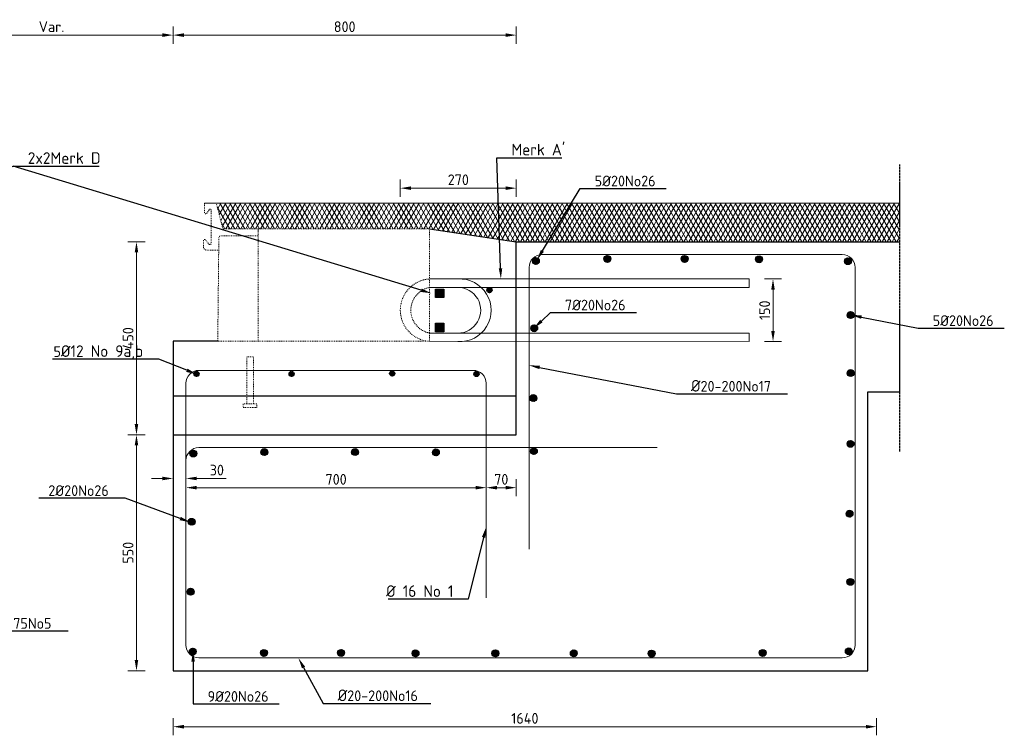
# Model space of a CAD drawing. Header units: millimetres. Extents: x -8028558 to 327273, y -63352 to 83293.
# Tile 153 of 195: x 293253 to 295549, y -8479 to -6811. Entities that reach past the tile are written whole.
import ezdxf
from ezdxf import colors
from ezdxf.entities.mleader import LeaderData, LeaderLine
from ezdxf.math import Vec2, Vec3

# ---------------------------------------------------------------- set-up
doc = ezdxf.new("R2010")
doc.units = ezdxf.units.MM
doc.linetypes.add('NLCS-HIDDEN', pattern=[4, 2, -2])
doc.linetypes.add('XX-AFBREEK', pattern=[7, 4, -1, 1, -1])
for name, color, linetype, lineweight in [('B-CO-BC-AFBREEKLIJN-GD', 7, 'XX-AFBREEK', 25), ('B-CO-BC-BETONVORM-GD', 90, 'Continuous', 25), ('B-CO-BC-BETONVORM-M', 7, 'Continuous', 18), ('B-CO-BC-STORTNAAD-GD', 10, 'BC-STORTNAAD', 25), ('B-CO-BC-WAPENING-GD', 130, 'Continuous', 25), ('B-CO-BC-WAPENING_HOOFDWAPENING-G', 170, 'Continuous', 18), ('B-CO-BC-WAPENING_HOOFDWAPENING-GN', 140, 'NLCS-HIDDEN', 13), ('B-CO-SC-STAALVORM-AD', 252, 'Continuous', 18), ('B-CO-SC-STAALVORM-GN', 10, 'NLCS-HIDDEN', 13), ('B-CO-VH-VERHARDING_ASFALT-AD', 252, 'Continuous', 18), ('B-CO-VH-VERHARDING_ASFALT-G', 252, 'Continuous', 18), ('X-XX-AL-M', 7, 'Continuous', 18), ('X-XX-AL-T25', 7, 'Continuous', 25), ('X-XX-AL-VERWIJZING-T25', 7, 'Continuous', 25)]:
    doc.layers.add(name, color=color, linetype=linetype, lineweight=lineweight)
doc.styles.add('NLCS-ISO-ANNOTATIEF-T25', font='NLCS-ISO.ttf', dxfattribs={"height": 2.5})
doc.styles.add('NLCS-ISO-MM10-T25', font='NLCS-ISO.ttf', dxfattribs={"height": 25})
doc.linetypes.add('BC-STORTNAAD', pattern='A,15,-1,[175,NLCS.SHX,S=1,R=0,X=0,Y=0],-1', length=17)
doc.dimstyles.new('NLCS-ANNOTATIEF-T25-PIJL_L0_H0', dxfattribs={"dimtxt": 2.5, "dimasz": 2.5, "dimexe": 2, "dimexo": 2, "dimgap": 0.7, "dimtad": 1, "dimdec": 0, "dimzin": 0, "dimdsep": 46, "dimtxsty": 'NLCS-ISO-ANNOTATIEF-T25', "dimcen": 0, "dimdle": 2, "dimclrd": 256, "dimclre": 256, "dimclrt": 256, "dimadec": 0, "dimazin": 0, "dimtfac": 1, "dimtdec": 3, "dimtofl": 0, "dimtmove": 0, "dimatfit": 3, "dimfxl": 2, "dimfxlon": 1, "dimtfillclr": 256, "dimtolj": 1, "dimtzin": 0, "dimlwd": -1, "dimlwe": -1, "dimarcsym": 0})
doc.dimstyles.new('NLCS-MM10-T25-PIJL_L0_H4', dxfattribs={"dimscale": 10, "dimtxt": 2.5, "dimasz": 2.5, "dimexe": 2, "dimexo": 2, "dimgap": 0.7, "dimtad": 1, "dimdec": 0, "dimzin": 0, "dimdsep": 46, "dimtxsty": 'NLCS-ISO-MM10-T25', "dimcen": 0, "dimdle": 2, "dimclrd": 256, "dimclre": 256, "dimclrt": 256, "dimadec": 4, "dimazin": 0, "dimtfac": 1, "dimtdec": 3, "dimtofl": 0, "dimtmove": 0, "dimatfit": 3, "dimfxl": 2, "dimfxlon": 1, "dimtfillclr": 256, "dimtolj": 1, "dimtzin": 0, "dimlwd": -1, "dimlwe": -1, "dimarcsym": 0})
pattern_1 = [(45, (0, 0), (-2.828427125, 2.828427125), []), (45, (0, 2.4284), (-2.828427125, 2.828427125), []), (45, (0, 2.5284), (-2.828427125, 2.828427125), []), (45, (0, 2.6284), (-2.828427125, 2.828427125), [])]
pattern_2 = [(45, (0, 19.5804), (-2.828427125, 2.828427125), []), (45, (0, 22.009), (-2.828427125, 2.828427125), []), (45, (0, 22.109), (-2.828427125, 2.828427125), []), (45, (0, 22.209), (-2.828427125, 2.828427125), [])]

# ---------------------------------------------------------------- blocks, each defined once
blk = doc.blocks.new('*D16')
at = {"layer": 'B-CO-BC-BETONVORM-M', "transparency": 16777216}
for p, q in [((293545.5, -7778.1), (293505.5, -7778.1)), ((293525.5, -7803.1), (293525.5, -8303.1)), ((293545.5, -8328.1), (293505.5, -8328.1))]:
    blk.add_line(p, q, dxfattribs=at)
for points in [[(293521.3, -7803.1), (293529.6, -7803.1), (293525.5, -7778.1)], [(293521.3, -8303.1), (293529.6, -8303.1), (293525.5, -8328.1)]]:
    blk.add_solid(points, dxfattribs=at)
at = {"layer": 'B-CO-BC-BETONVORM-M', "transparency": 16777216, "insert": (293506, -8053.1), "char_height": 25, "attachment_point": 5, "rotation": 90, "style": 'NLCS-ISO-ANNOTATIEF-T25'}
blk.add_mtext('\\A1;550', dxfattribs=at)
blk = doc.blocks.new('*D17')
at = {"layer": 'B-CO-BC-BETONVORM-M', "transparency": 16777216}
for p, q in [((293545.5, -7328.1), (293505.5, -7328.1)), ((293525.5, -7753.1), (293525.5, -7353.1)), ((293545.5, -7778.1), (293505.5, -7778.1))]:
    blk.add_line(p, q, dxfattribs=at)
for points in [[(293521.3, -7353.1), (293529.6, -7353.1), (293525.5, -7328.1)], [(293521.3, -7753.1), (293529.6, -7753.1), (293525.5, -7778.1)]]:
    blk.add_solid(points, dxfattribs=at)
at = {"layer": 'B-CO-BC-BETONVORM-M', "transparency": 16777216, "insert": (293506, -7553.1), "char_height": 25, "attachment_point": 5, "rotation": 90, "style": 'NLCS-ISO-ANNOTATIEF-T25'}
blk.add_mtext('\\A1;450', dxfattribs=at)
blk = doc.blocks.new('*D18')
at = {"layer": 'B-CO-BC-BETONVORM-M', "transparency": 16777216}
for p, q in [((293610.9, -8438.5), (293610.9, -8478.5)), ((295250.9, -8438.5), (295250.9, -8478.5)), ((293635.9, -8458.5), (295225.9, -8458.5))]:
    blk.add_line(p, q, dxfattribs=at)
for points in [[(293635.9, -8454.4), (293635.9, -8462.7), (293610.9, -8458.5)], [(295225.9, -8454.4), (295225.9, -8462.7), (295250.9, -8458.5)]]:
    blk.add_solid(points, dxfattribs=at)
at = {"layer": 'B-CO-BC-BETONVORM-M', "transparency": 16777216, "insert": (294430.9, -8439), "char_height": 25, "width": 6, "attachment_point": 5, "style": 'NLCS-ISO-ANNOTATIEF-T25'}
blk.add_mtext('\\A1;1640', dxfattribs=at)
blk = doc.blocks.new('*D13')
at = {"layer": 'B-CO-BC-BETONVORM-M', "transparency": 16777216}
for p, q in [((294989.5, -7415), (295029.5, -7415)), ((295009.5, -7440), (295009.5, -7535.9)), ((294989.5, -7560.9), (295029.5, -7560.9))]:
    blk.add_line(p, q, dxfattribs=at)
for points in [[(295005.3, -7440), (295013.6, -7440), (295009.5, -7415)], [(295005.3, -7535.9), (295013.6, -7535.9), (295009.5, -7560.9)]]:
    blk.add_solid(points, dxfattribs=at)
at = {"layer": 'B-CO-BC-BETONVORM-M', "transparency": 16777216, "insert": (294990, -7487.9), "char_height": 25, "attachment_point": 5, "rotation": 90, "style": 'NLCS-ISO-ANNOTATIEF-T25'}
blk.add_mtext('\\A1;150', dxfattribs=at)
blk = doc.blocks.new('*D1873')
at = {"layer": 'X-XX-AL-M', "transparency": 16777216}
for p, q in [((293640.9, -7881.4), (293640.9, -7921.4)), ((294340.9, -7881.4), (294340.9, -7921.4)), ((294315.9, -7901.4), (293665.9, -7901.4))]:
    blk.add_line(p, q, dxfattribs=at)
for points in [[(293665.9, -7897.2), (293665.9, -7905.6), (293640.9, -7901.4)], [(294315.9, -7897.2), (294315.9, -7905.6), (294340.9, -7901.4)]]:
    blk.add_solid(points, dxfattribs=at)
at = {"layer": 'X-XX-AL-M', "transparency": 16777216, "insert": (293990.9, -7881.9), "char_height": 25, "attachment_point": 5, "style": 'NLCS-ISO-MM10-T25'}
blk.add_mtext('\\A1;700', dxfattribs=at)
blk = doc.blocks.new('*D1874')
at = {"layer": 'X-XX-AL-M', "transparency": 16777216}
for p, q in [((293610.9, -7899.9), (293610.9, -7859.9)), ((293640.9, -7859.9), (293640.9, -7899.9)), ((293585.9, -7879.9), (293560.9, -7879.9)), ((293665.9, -7879.9), (293734.9, -7879.9))]:
    blk.add_line(p, q, dxfattribs=at)
for points in [[(293585.9, -7875.8), (293585.9, -7884.1), (293610.9, -7879.9)], [(293665.9, -7875.8), (293665.9, -7884.1), (293640.9, -7879.9)]]:
    blk.add_solid(points, dxfattribs=at)
at = {"layer": 'X-XX-AL-M', "transparency": 16777216, "insert": (293712.9, -7860.4), "char_height": 25, "attachment_point": 5, "style": 'NLCS-ISO-MM10-T25'}
blk.add_mtext('\\A1;30', dxfattribs=at)
blk = doc.blocks.new('*D1875')
at = {"layer": 'X-XX-AL-M', "transparency": 16777216}
for p, q in [((294340.9, -7881.4), (294340.9, -7921.4)), ((294410.9, -7881.4), (294410.9, -7921.4)), ((294365.9, -7901.4), (294385.9, -7901.4))]:
    blk.add_line(p, q, dxfattribs=at)
for points in [[(294365.9, -7897.2), (294365.9, -7905.6), (294340.9, -7901.4)], [(294385.9, -7897.2), (294385.9, -7905.6), (294410.9, -7901.4)]]:
    blk.add_solid(points, dxfattribs=at)
at = {"layer": 'X-XX-AL-M', "transparency": 16777216, "insert": (294375.9, -7881.9), "char_height": 25, "attachment_point": 5, "style": 'NLCS-ISO-MM10-T25'}
blk.add_mtext('\\A1;70', dxfattribs=at)
blk = doc.blocks.new('*D1876')
at = {"layer": 'X-XX-AL-M', "transparency": 16777216}
for p, q in [((294140.6, -7223.3), (294140.6, -7183.3)), ((294410.9, -7223.3), (294410.9, -7183.3)), ((294165.6, -7203.3), (294385.9, -7203.3))]:
    blk.add_line(p, q, dxfattribs=at)
for points in [[(294165.6, -7199.2), (294165.6, -7207.5), (294140.6, -7203.3)], [(294385.9, -7199.2), (294385.9, -7207.5), (294410.9, -7203.3)]]:
    blk.add_solid(points, dxfattribs=at)
at = {"layer": 'X-XX-AL-M', "transparency": 16777216, "insert": (294275.8, -7183.8), "char_height": 25, "attachment_point": 5, "style": 'NLCS-ISO-MM10-T25'}
blk.add_mtext('\\A1;270', dxfattribs=at)
blk = doc.blocks.new('*D1884')
at = {"layer": 'X-XX-AL-M', "transparency": 16777216}
for p, q in [((293043.9, -6866.6), (293043.9, -6826.6)), ((293610.9, -6866.6), (293610.9, -6826.6)), ((293068.9, -6846.6), (293585.9, -6846.6))]:
    blk.add_line(p, q, dxfattribs=at)
for points in [[(293068.9, -6842.4), (293068.9, -6850.8), (293043.9, -6846.6)], [(293585.9, -6842.4), (293585.9, -6850.8), (293610.9, -6846.6)]]:
    blk.add_solid(points, dxfattribs=at)
at = {"layer": 'X-XX-AL-M', "transparency": 16777216, "insert": (293327.4, -6827.1), "char_height": 25, "attachment_point": 5, "style": 'NLCS-ISO-MM10-T25'}
blk.add_mtext('\\A1;Var.', dxfattribs=at)
blk = doc.blocks.new('*D1885')
at = {"layer": 'X-XX-AL-M', "transparency": 16777216}
for p, q in [((293610.9, -6866.6), (293610.9, -6826.6)), ((294410.9, -6866.6), (294410.9, -6826.6)), ((293635.9, -6846.6), (294385.9, -6846.6))]:
    blk.add_line(p, q, dxfattribs=at)
for points in [[(293635.9, -6842.4), (293635.9, -6850.8), (293610.9, -6846.6)], [(294385.9, -6842.4), (294385.9, -6850.8), (294410.9, -6846.6)]]:
    blk.add_solid(points, dxfattribs=at)
at = {"layer": 'X-XX-AL-M', "transparency": 16777216, "insert": (294010.9, -6827.1), "char_height": 25, "attachment_point": 5, "style": 'NLCS-ISO-MM10-T25'}
blk.add_mtext('\\A1;800', dxfattribs=at)

msp = doc.modelspace()

# ---------------------------------------------------------------- hatches: boundary and pattern name
at = {"layer": 'B-CO-SC-STAALVORM-AD'}
h = msp.add_hatch(dxfattribs=at)
h.set_pattern_fill('ACO-STAAL', color=256, pattern_type=2)
h.set_pattern_definition(pattern_1)
h.paths.add_polyline_path([(294464.6, -7373.1, 1), (294448.6, -7373.1, 1)])
h = msp.add_hatch(dxfattribs=at)
h.set_pattern_fill('ACO-STAAL', color=256, pattern_type=2)
h.set_pattern_definition(pattern_1)
h.paths.add_polyline_path([(294631.4, -7368.4, 1), (294615.4, -7368.4, 1)])
h = msp.add_hatch(dxfattribs=at)
h.set_pattern_fill('ACO-STAAL', color=256, pattern_type=2)
h.set_pattern_definition(pattern_1)
h.paths.add_polyline_path([(294811.3, -7368.4, 1), (294795.3, -7368.4, 1)])
h = msp.add_hatch(dxfattribs=at)
h.set_pattern_fill('ACO-STAAL', color=256, pattern_type=2)
h.set_pattern_definition(pattern_1)
h.paths.add_polyline_path([(294984.9, -7369.1, 1), (294968.9, -7369.1, 1)])
h = msp.add_hatch(dxfattribs=at)
h.set_pattern_fill('ACO-STAAL', color=256, pattern_type=2)
h.set_pattern_definition(pattern_1)
h.paths.add_polyline_path([(295192.1, -7373.5, 1), (295176.1, -7373.5, 1)])
h = msp.add_hatch(dxfattribs=at)
h.set_pattern_fill('ACO-STAAL', color=256, pattern_type=2)
h.set_pattern_definition([(45, (30.3058, 215.092), (-2.828427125, 2.828427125), []), (45, (30.3058, 217.5202), (-2.828427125, 2.828427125), []), (45, (30.3058, 217.6202), (-2.828427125, 2.828427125), []), (45, (30.3058, 217.7202), (-2.828427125, 2.828427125), [])])
h.paths.add_polyline_path([(294342.4, -7441, -1), (294354.4, -7441, -1)])
h = msp.add_hatch(dxfattribs=at)
h.set_pattern_fill('ACO-STAAL', color=256, pattern_type=2)
h.set_pattern_definition(pattern_1)
h.paths.add_polyline_path([(295198.4, -7499, 1), (295182.4, -7499, 1)])
h = msp.add_hatch(dxfattribs=at)
h.set_pattern_fill('ACO-STAAL', color=256, pattern_type=2)
h.set_pattern_definition(pattern_1)
h.paths.add_polyline_path([(294460.8, -7529.8, 1), (294444.8, -7529.8, 1)])
h = msp.add_hatch(dxfattribs=at)
h.set_pattern_fill('ACO-STAAL', color=256, pattern_type=2)
h.set_pattern_definition(pattern_2)
h.paths.add_polyline_path([(293659.4, -7636.1, -1), (293671.4, -7636.1, -1)])
h = msp.add_hatch(dxfattribs=at)
h.set_pattern_fill('ACO-STAAL', color=256, pattern_type=2)
h.set_pattern_definition(pattern_2)
h.paths.add_polyline_path([(293881.1, -7636.1, -1), (293893.1, -7636.1, -1)])
h = msp.add_hatch(dxfattribs=at)
h.set_pattern_fill('ACO-STAAL', color=256, pattern_type=2)
h.set_pattern_definition(pattern_2)
h.paths.add_polyline_path([(294115.7, -7635.3, -1), (294127.7, -7635.3, -1)])
h = msp.add_hatch(dxfattribs=at)
h.set_pattern_fill('ACO-STAAL', color=256, pattern_type=2)
h.set_pattern_definition(pattern_2)
h.paths.add_polyline_path([(294312.1, -7636.5, -1), (294324.1, -7636.5, -1)])
h = msp.add_hatch(dxfattribs=at)
h.set_pattern_fill('ACO-STAAL', color=256, pattern_type=2)
h.set_pattern_definition(pattern_1)
h.paths.add_polyline_path([(295198.4, -7634.3, 1), (295182.4, -7634.3, 1)])
h = msp.add_hatch(dxfattribs=at)
h.set_pattern_fill('ACO-STAAL', color=256, pattern_type=2)
h.set_pattern_definition(pattern_1)
h.paths.add_polyline_path([(294458.5, -7692.6, 1), (294442.5, -7692.6, 1)])
h = msp.add_hatch(dxfattribs=at)
h.set_pattern_fill('ACO-STAAL', color=256, pattern_type=2)
h.set_pattern_definition(pattern_1)
h.paths.add_polyline_path([(295198.2, -7799.3, 1), (295182.2, -7799.3, 1)])
h = msp.add_hatch(dxfattribs=at)
h.set_pattern_fill('ACO-STAAL', color=256, pattern_type=2)
h.set_pattern_definition(pattern_1)
h.paths.add_polyline_path([(293665.9, -7821.9, 1), (293649.9, -7821.9, 1)])
h = msp.add_hatch(dxfattribs=at)
h.set_pattern_fill('ACO-STAAL', color=256, pattern_type=2)
h.set_pattern_definition(pattern_1)
h.paths.add_polyline_path([(293831.4, -7818.4, 1), (293815.4, -7818.4, 1)])
h = msp.add_hatch(dxfattribs=at)
h.set_pattern_fill('ACO-STAAL', color=256, pattern_type=2)
h.set_pattern_definition(pattern_1)
h.paths.add_polyline_path([(294043.1, -7818.4, 1), (294027.1, -7818.4, 1)])
h = msp.add_hatch(dxfattribs=at)
h.set_pattern_fill('ACO-STAAL', color=256, pattern_type=2)
h.set_pattern_definition(pattern_1)
h.paths.add_polyline_path([(294231.5, -7819.1, 1), (294215.5, -7819.1, 1)])
h = msp.add_hatch(dxfattribs=at)
h.set_pattern_fill('ACO-STAAL', color=256, pattern_type=2)
h.set_pattern_definition(pattern_1)
h.paths.add_polyline_path([(294460, -7816.3, 1), (294444, -7816.3, 1)])
h = msp.add_hatch(dxfattribs=at)
h.set_pattern_fill('ACO-STAAL', color=256, pattern_type=2)
h.set_pattern_definition(pattern_1)
h.paths.add_polyline_path([(295195.9, -7962.1, 1), (295179.9, -7962.1, 1)])
h = msp.add_hatch(dxfattribs=at)
h.set_pattern_fill('ACO-STAAL', color=256, pattern_type=2)
h.set_pattern_definition(pattern_1)
h.paths.add_polyline_path([(293662, -7981, 1), (293646, -7981, 1)])
h = msp.add_hatch(dxfattribs=at)
h.set_pattern_fill('ACO-STAAL', color=256, pattern_type=2)
h.set_pattern_definition(pattern_1)
h.paths.add_polyline_path([(295197.9, -8120.9, 1), (295181.9, -8120.9, 1)])
h = msp.add_hatch(dxfattribs=at)
h.set_pattern_fill('ACO-STAAL', color=256, pattern_type=2)
h.set_pattern_definition(pattern_1)
h.paths.add_polyline_path([(293659.7, -8143.9, 1), (293643.7, -8143.9, 1)])
h = msp.add_hatch(dxfattribs=at)
h.set_pattern_fill('ACO-STAAL', color=256, pattern_type=2)
h.set_pattern_definition(pattern_1)
h.paths.add_polyline_path([(293664.8, -8283.3, 1), (293648.8, -8283.3, 1)])
h = msp.add_hatch(dxfattribs=at)
h.set_pattern_fill('ACO-STAAL', color=256, pattern_type=2)
h.set_pattern_definition(pattern_1)
h.paths.add_polyline_path([(293830.6, -8286.7, 1), (293814.6, -8286.7, 1)])
h = msp.add_hatch(dxfattribs=at)
h.set_pattern_fill('ACO-STAAL', color=256, pattern_type=2)
h.set_pattern_definition(pattern_1)
h.paths.add_polyline_path([(294010.5, -8286.7, 1), (293994.5, -8286.7, 1)])
h = msp.add_hatch(dxfattribs=at)
h.set_pattern_fill('ACO-STAAL', color=256, pattern_type=2)
h.set_pattern_definition(pattern_1)
h.paths.add_polyline_path([(294184.1, -8287.5, 1), (294168.1, -8287.5, 1)])
h = msp.add_hatch(dxfattribs=at)
h.set_pattern_fill('ACO-STAAL', color=256, pattern_type=2)
h.set_pattern_definition(pattern_1)
h.paths.add_polyline_path([(294370.2, -8287.5, 1), (294354.2, -8287.5, 1)])
h = msp.add_hatch(dxfattribs=at)
h.set_pattern_fill('ACO-STAAL', color=256, pattern_type=2)
h.set_pattern_definition(pattern_1)
h.paths.add_polyline_path([(294553.1, -8287.4, 1), (294537.1, -8287.4, 1)])
h = msp.add_hatch(dxfattribs=at)
h.set_pattern_fill('ACO-STAAL', color=256, pattern_type=2)
h.set_pattern_definition(pattern_1)
h.paths.add_polyline_path([(294734.4, -8288.2, 1), (294718.4, -8288.2, 1)])
h = msp.add_hatch(dxfattribs=at)
h.set_pattern_fill('ACO-STAAL', color=256, pattern_type=2)
h.set_pattern_definition([(45, (100, 0), (-2.828427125, 2.828427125), []), (45, (100, 2.4284), (-2.828427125, 2.828427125), []), (45, (100, 2.5284), (-2.828427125, 2.828427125), []), (45, (100, 2.6284), (-2.828427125, 2.828427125), [])])
h.paths.add_polyline_path([(294993.5, -8286.7, 1), (294977.5, -8286.7, 1)])
h = msp.add_hatch(dxfattribs=at)
h.set_pattern_fill('ACO-STAAL', color=256, pattern_type=2)
h.set_pattern_definition(pattern_1)
h.paths.add_polyline_path([(295194.1, -8283, 1), (295178.1, -8283, 1)])
at = {"layer": 'B-CO-VH-VERHARDING_ASFALT-AD'}
h = msp.add_hatch(dxfattribs=at)
h.set_pattern_fill('AVH-ASFALT', color=256, scale=10, pattern_type=2)
h.set_pattern_definition([(60, (0, 0), (-8.66025404, 5), []), (120, (0, 0), (-8.66025404, -5), [])])
h.paths.add_polyline_path([(291643.9, -7238.1), (291643.9, -7328.1), (292243.9, -7328.1), (292446.5, -7298), (292845.5, -7298), (292928.2, -7298), (292943.4, -7238.1)])
h.paths.add_polyline_path([(295304, -7328.1), (295304, -7238.1), (293711.5, -7238.1), (293726.7, -7298), (293809.3, -7298), (294208.3, -7298), (294410.9, -7328.1)])
at = {"layer": 'X-XX-AL-T25', "true_color": 0x636466}
h = msp.add_hatch(color=251, dxfattribs=at)
h.dxf.hatch_style = 1
h.paths.add_polyline_path([(294222.3, -7438.4), (294242.3, -7438.4), (294242.3, -7458.4), (294222.3, -7458.4)])
h = msp.add_hatch(color=251, dxfattribs=at)
h.dxf.hatch_style = 1
h.paths.add_polyline_path([(294222.3, -7517.8), (294242.3, -7517.8), (294242.3, -7537.8), (294222.3, -7537.8)])

# ---------------------------------------------------------------- linework, layer by layer
at = {"layer": 'B-CO-BC-AFBREEKLIJN-GD', "flags": 128}
msp.add_lwpolyline([(295304, -7148.4), (295304, -7817.7)], dxfattribs=at)
at = {"layer": 'B-CO-BC-BETONVORM-GD', "flags": 128}
for points in [[(294208.3, -7298), (294410.9, -7328.1), (295304, -7328.1)], [(294410.9, -7778.1), (294410.9, -7328.1)], [(293715, -7560.3), (293610.9, -7560.3), (293610.9, -7778.1), (293610.9, -8328.1), (295230.9, -8328.1), (295230.9, -7678.1), (295304, -7678.1)], [(293610.9, -7778.1), (294410.9, -7778.1)], [(293610.9, -8328.1), (295230.9, -8328.1)], [(293610.9, -8328.1), (293640.9, -8328.1)]]:
    msp.add_lwpolyline(points, dxfattribs=at)
at = {"layer": 'B-CO-BC-STORTNAAD-GD', "flags": 128}
for points in [[(293610.9, -7778.1), (294410.9, -7778.1), (294410.9, -7328.1)], [(294410.9, -7688), (293610.9, -7688)]]:
    msp.add_lwpolyline(points, dxfattribs=at)
at = {"layer": 'B-CO-BC-WAPENING-GD'}
for points in [[(294242.3, -7458.4), (294222.3, -7458.4), (294222.3, -7438.4), (294242.3, -7438.4)], [(294242.3, -7537.8), (294222.3, -7537.8), (294222.3, -7517.8), (294242.3, -7517.8)]]:
    msp.add_lwpolyline(points, close=True, dxfattribs=at)
for centre, radius in [((294456.6, -7373.1), 8), ((294623.4, -7368.4), 8), ((294803.3, -7368.4), 8), ((294976.9, -7369.1), 8), ((295184.1, -7373.5), 8), ((294348.4, -7441), 6), ((295190.4, -7499), 8), ((294452.8, -7529.8), 8), ((293665.4, -7636.1), 6), ((293887.1, -7636.1), 6), ((294121.7, -7635.3), 6), ((294318.1, -7636.5), 6), ((295190.4, -7634.3), 8), ((294450.5, -7692.6), 8), ((295190.2, -7799.3), 8), ((293657.9, -7821.9), 8), ((293823.4, -7818.4), 8), ((294035.1, -7818.4), 8), ((294223.5, -7819.1), 8), ((294452, -7816.3), 8), ((295187.9, -7962.1), 8), ((293654, -7981), 8), ((295189.9, -8120.9), 8), ((293651.7, -8143.9), 8), ((293656.8, -8283.3), 8), ((293822.6, -8286.7), 8), ((294002.5, -8286.7), 8), ((294176.1, -8287.5), 8), ((294362.2, -8287.5), 8), ((294545.1, -8287.4), 8), ((294726.4, -8288.2), 8), ((294985.5, -8286.7), 8), ((295186.1, -8283), 8)]:
    msp.add_circle(centre, radius, dxfattribs=at)
at = {"layer": 'B-CO-BC-WAPENING_HOOFDWAPENING-G', "flags": 128}
for points in [[(294440.9, -8044.4), (294440.9, -7388.1, -0.414214), (294470.9, -7358.1), (295170.9, -7358.1, -0.414214), (295200.9, -7388.1), (295200.9, -8268.1, -0.414214), (295170.9, -8298.1), (293670.9, -8298.1, -0.414214), (293640.9, -8268.1), (293640.9, -7808.1), (293640.9, -7658.1, -0.414214), (293670.9, -7628.1), (294310.9, -7628.1, -0.414214), (294340.9, -7658.1), (294340.9, -8158.1)], [(294274.4, -7541.1, 1.00352), (294274.8, -7434.7)], [(294274.8, -7560.9, 1.064137), (294274.8, -7415)], [(293640.9, -7838.1, -0.414214), (293670.9, -7808.1), (294739.4, -7808.1)]]:
    msp.add_lwpolyline(points, format="xyb", dxfattribs=at)
for points in [[(294208.3, -7415), (294354.6, -7415)], [(294953.6, -7434.7), (294208.3, -7434.7)], [(294953.6, -7415), (294354.6, -7415)], [(294953.6, -7415), (294953.6, -7434.7)], [(294953.6, -7541.1), (294208.3, -7541.1)], [(294953.6, -7541.1), (294953.6, -7560.9)], [(294953.6, -7560.9), (294208.3, -7560.3)]]:
    msp.add_lwpolyline(points, dxfattribs=at)
at = {"layer": 'B-CO-BC-WAPENING_HOOFDWAPENING-GN', "flags": 128}
for points in [[(294208.3, -7560.3, -0.931727), (294208.3, -7415)], [(294208.3, -7541.1, -0.812038), (294208.3, -7434.7)]]:
    msp.add_lwpolyline(points, format="xyb", dxfattribs=at)
at = {"layer": 'B-CO-SC-STAALVORM-GN', "flags": 128}
msp.add_lwpolyline([(293809.3, -7298), (293726.7, -7298), (293711.5, -7238.1), (293684.3, -7238.1), (293684.3, -7260.1, 0.752271), (293689.6, -7261.6), (293695.4, -7253.3, -0.554672), (293699.8, -7253.5), (293699.8, -7331.6, -0.596279), (293694.6, -7334.4), (293686.2, -7324.1, 0.565379), (293681.6, -7324.7), (293681.6, -7339.8, 0.441118), (293690.6, -7348), (293717.2, -7348), (293717.2, -7319.9, -0.438127), (293723.1, -7314.4), (293808.8, -7314.4), (293809.3, -7298)], format="xyb", dxfattribs=at)
at = {"layer": 'B-CO-SC-STAALVORM-GN'}
for points in [[(293809.3, -7298), (294208.3, -7298), (294208.3, -7560.3), (293809.3, -7560.3)], [(293774.4, -7714.3), (293806.4, -7714.3), (293806.4, -7706.3), (293774.4, -7706.3)]]:
    msp.add_lwpolyline(points, close=True, dxfattribs=at)
at = {"layer": 'B-CO-SC-STAALVORM-GN', "flags": 128}
for points in [[(293809.3, -7560.3), (293715, -7560.3), (293717.2, -7348)], [(293798.4, -7706.3), (293798.4, -7596.5), (293782.4, -7596.5), (293782.4, -7706.3)]]:
    msp.add_lwpolyline(points, dxfattribs=at)
at = {"layer": 'B-CO-VH-VERHARDING_ASFALT-G', "flags": 128}
msp.add_lwpolyline([(295304, -7238.1), (293684.3, -7238.1)], dxfattribs=at)

# ---------------------------------------------------------------- dimensions: what is measured, and where the dimension line sits
at = {"layer": 'B-CO-BC-BETONVORM-M'}
for base, p2, picture, middle in [((293525.5, -7328.1), (293610.9, -7328.1), '*D17', (293506, -7553.1)), ((293525.5, -8328.1), (293610.9, -8328.1), '*D16', (293506, -8053.1))]:
    dim = msp.add_linear_dim(base=base, p1=(293610.9, -7778.1), p2=p2, angle=90, dimstyle='NLCS-ANNOTATIEF-T25-PIJL_L0_H0', dxfattribs=at)
    dim.commit()
    dim.dimension.update_dxf_attribs({"geometry": picture, "text_midpoint": middle})
dim = msp.add_linear_dim(base=(295009.5, -7560.9), p1=(294953.6, -7415), p2=(294953.6, -7560.9), angle=90, text='150', dimstyle='NLCS-ANNOTATIEF-T25-PIJL_L0_H0', dxfattribs=at)
dim.commit()
dim.dimension.update_dxf_attribs({"geometry": '*D13', "text_midpoint": (294990, -7487.9)})
dim = msp.add_linear_dim(base=(295250.9, -8458.5), p1=(293610.9, -8328.1), p2=(295250.9, -8328.1), text='1640', dimstyle='NLCS-ANNOTATIEF-T25-PIJL_L0_H0', dxfattribs=at)
dim.commit()
dim.dimension.update_dxf_attribs({"geometry": '*D18', "text_midpoint": (294430.9, -8439)})
at = {"layer": 'X-XX-AL-M'}
dim = msp.add_linear_dim(base=(293610.9, -6846.6), p1=(293043.9, -7560.3), p2=(293610.9, -7560.3), text='Var.', dimstyle='NLCS-MM10-T25-PIJL_L0_H4', dxfattribs=at)
dim.commit()
dim.dimension.update_dxf_attribs({"geometry": '*D1884', "text_midpoint": (293327.4, -6827.1)})
for base, p1, p2, picture, middle in [((294410.9, -6846.6), (293610.9, -7560.3), (294410.9, -7328.1), '*D1885', (294010.9, -6827.1)), ((294410.9, -7203.3), (294140.6, -7487.6), (294410.9, -7541.1), '*D1876', (294275.8, -7183.8)), ((293640.9, -7901.4), (294340.9, -7658.1), (293640.9, -7658.1), '*D1873', (293990.9, -7881.9)), ((294410.9, -7901.4), (294340.9, -7658.1), (294410.9, -7778.1), '*D1875', (294375.9, -7881.9))]:
    dim = msp.add_linear_dim(base=base, p1=p1, p2=p2, dimstyle='NLCS-MM10-T25-PIJL_L0_H4', dxfattribs=at)
    dim.commit()
    dim.dimension.update_dxf_attribs({"geometry": picture, "text_midpoint": middle})
dim = msp.add_linear_dim(base=(293610.9, -7879.9), p1=(293640.9, -7658.1), p2=(293610.9, -8328.1), dimstyle='NLCS-MM10-T25-PIJL_L0_H4', dxfattribs=at)
dim.commit()
dim.dimension.update_dxf_attribs({"geometry": '*D1874', "text_midpoint": (293712.9, -7879.9), "dimtype": 160})

# ---------------------------------------------------------------- leaders
at = {"layer": 'X-XX-AL-VERWIJZING-T25'}
ml = msp.add_multileader_mtext('Standard', dxfattribs=at)
ml.set_content("{\\H1.08333x;Merk A'}", color=256, style='NLCS-ISO-MM10-T25')
ml.set_leader_properties(color=256, linetype='ByLayer', lineweight=-1)
ml.build(insert=Vec2(0, 0))
ml.multileader.update_dxf_attribs({"text_left_attachment_type": 5, "text_right_attachment_type": 5, "dogleg_length": 25, "arrow_head_size": 25})
ctx = ml.context
ctx.base_point, ctx.char_height, ctx.arrow_head_size, ctx.landing_gap_size, ctx.plane_origin = Vec3(294390.6, -7132.4), 25, 25, 9, Vec3(294174.8, -7282.1)
ctx.left_attachment, ctx.right_attachment = 5, 5
notes = []
notes.append((ctx, [(0, (1, 1, 0), (294365.6, -7132.4), (1, 0), 25, [(0, [(294375, -7415)], 0, [])])]))
ctx.mtext.insert, ctx.mtext.flow_direction = Vec3(294399.6, -7099.9), 5
ml = msp.add_multileader_mtext('Standard', dxfattribs=at)
ml.set_content('{\\H1.08333x;2x2Merk D}', color=256, style='NLCS-ISO-MM10-T25')
ml.set_leader_properties(color=256, linetype='ByLayer', lineweight=-1)
ml.build(insert=Vec2(0, 0))
ml.multileader.update_dxf_attribs({"text_left_attachment_type": 5, "text_right_attachment_type": 5, "dogleg_length": 25, "arrow_head_size": 25})
ctx = ml.context
ctx.base_point, ctx.char_height, ctx.arrow_head_size, ctx.landing_gap_size, ctx.plane_origin = Vec3(293263.1, -7152.1), 25, 25, 9, Vec3(294231.3, -7301.9)
ctx.left_attachment, ctx.right_attachment = 5, 5
notes.append((ctx, [(0, (1, 1, 0), (293238.1, -7152.1), (1, 0), 25, [(0, [(294213.2, -7448.4)], 0, []), (1, [(292456.5, -7397.5)], 0, [])])]))
ctx.mtext.insert, ctx.mtext.flow_direction = Vec3(293272.1, -7119.6), 5
ml = msp.add_multileader_mtext('Standard', dxfattribs=at)
ml.set_content('5Ø20No26', color=256, style='NLCS-ISO-MM10-T25')
ml.set_leader_properties(color=256, linetype='ByLayer', lineweight=-1)
ml.build(insert=Vec2(0, 0))
ml.multileader.update_dxf_attribs({"text_left_attachment_type": 5, "text_right_attachment_type": 5, "dogleg_length": 25, "arrow_head_size": 25})
ctx = ml.context
ctx.base_point, ctx.char_height, ctx.arrow_head_size, ctx.landing_gap_size, ctx.plane_origin = Vec3(294584.8, -7204.2), 25, 25, 9, Vec3(294458.8, -7370.9)
ctx.left_attachment, ctx.right_attachment = 5, 5
notes.append((ctx, [(1, (1, 1, 0), (294559.8, -7204.2), (1, 0), 25, [(0, [(294458.8, -7370.9)], 0, [])])]))
ctx.mtext.insert, ctx.mtext.flow_direction = Vec3(294593.8, -7174.2), 5
ml = msp.add_multileader_mtext('Standard', dxfattribs=at)
ml.set_content('7Ø20No26', color=256, style='NLCS-ISO-MM10-T25')
ml.set_leader_properties(color=256, linetype='ByLayer', lineweight=-1)
ml.build(insert=Vec2(0, 0))
ml.multileader.update_dxf_attribs({"text_left_attachment_type": 5, "text_right_attachment_type": 5, "dogleg_length": 25, "arrow_head_size": 25})
ctx = ml.context
ctx.base_point, ctx.char_height, ctx.arrow_head_size, ctx.landing_gap_size, ctx.plane_origin = Vec3(294515.5, -7493.3), 25, 25, 9, Vec3(294451.3, -7530.3)
ctx.left_attachment, ctx.right_attachment = 5, 5
notes.append((ctx, [(0, (1, 1, 0), (294490.5, -7493.3), (1, 0), 25, [(0, [(294451.3, -7530.3)], 0, [])])]))
ctx.mtext.insert, ctx.mtext.flow_direction = Vec3(294524.5, -7463.3), 5
ml = msp.add_multileader_mtext('Standard', dxfattribs=at)
ml.set_content('5Ø20No26', color=256, style='NLCS-ISO-MM10-T25')
ml.set_leader_properties(color=256, linetype='ByLayer', lineweight=-1)
ml.build(insert=Vec2(0, 0))
ml.multileader.update_dxf_attribs({"text_left_attachment_type": 5, "text_right_attachment_type": 5, "dogleg_length": 25, "arrow_head_size": 25})
ctx = ml.context
ctx.base_point, ctx.char_height, ctx.arrow_head_size, ctx.landing_gap_size, ctx.plane_origin = Vec3(295372.8, -7529.6), 25, 25, 9, Vec3(295191.1, -7476.5)
ctx.left_attachment, ctx.right_attachment = 5, 5
notes.append((ctx, [(0, (1, 1, 0), (295347.8, -7529.6), (1, 0), 25, [(0, [(295191.1, -7498.9)], 0, [])])]))
ctx.mtext.insert, ctx.mtext.flow_direction = Vec3(295381.8, -7499.6), 5
ml = msp.add_multileader_mtext('Standard', dxfattribs=at)
ml.set_content('5{\\H1.08333x;Ø12 No 9a,b}', color=256, style='NLCS-ISO-MM10-T25')
ml.set_leader_properties(color=256, linetype='ByLayer', lineweight=-1)
ml.build(insert=Vec2(0, 0))
ml.multileader.update_dxf_attribs({"text_left_attachment_type": 5, "text_right_attachment_type": 5, "dogleg_length": 25, "arrow_head_size": 25})
ctx = ml.context
ctx.base_point, ctx.char_height, ctx.arrow_head_size, ctx.landing_gap_size, ctx.plane_origin = Vec3(293323, -7602.1), 25, 25, 9, Vec3(293673.7, -7857.8)
ctx.left_attachment, ctx.right_attachment = 5, 5
notes.append((ctx, [(1, (1, 1, 0), (293577.4, -7602.1), (-1, 0), 25, [(0, [(293666.1, -7637)], 0, [])])]))
ctx.mtext.insert, ctx.mtext.flow_direction = Vec3(293332, -7569.6), 5
ml = msp.add_multileader_mtext('Standard', dxfattribs=at)
ml.set_content('{\\H1.08333x;Ø}20-200No17 ', color=256, style='NLCS-ISO-MM10-T25')
ml.set_leader_properties(color=256, linetype='ByLayer', lineweight=-1)
ml.build(insert=Vec2(0, 0))
ml.multileader.update_dxf_attribs({"text_left_attachment_type": 5, "text_right_attachment_type": 5, "dogleg_length": 25, "arrow_head_size": 25})
ctx = ml.context
ctx.base_point, ctx.char_height, ctx.arrow_head_size, ctx.landing_gap_size, ctx.plane_origin = Vec3(294809.2, -7682.9), 25, 25, 9, Vec3(295218, -7859)
ctx.left_attachment, ctx.right_attachment = 5, 5
notes.append((ctx, [(1, (1, 1, 0), (294784.2, -7682.9), (1, 0), 25, [(0, [(294440.9, -7616.3)], 0, [])])]))
ctx.mtext.insert, ctx.mtext.flow_direction = Vec3(294818.2, -7650.4), 5
ml = msp.add_multileader_mtext('Standard', dxfattribs=at)
ml.set_content('2Ø20No26', color=256, style='NLCS-ISO-MM10-T25')
ml.set_leader_properties(color=256, linetype='ByLayer', lineweight=-1)
ml.build(insert=Vec2(0, 0))
ml.multileader.update_dxf_attribs({"text_left_attachment_type": 5, "text_right_attachment_type": 5, "dogleg_length": 25, "arrow_head_size": 25})
ctx = ml.context
ctx.base_point, ctx.char_height, ctx.arrow_head_size, ctx.landing_gap_size, ctx.plane_origin = Vec3(293311, -7925.8), 25, 25, 9, Vec3(293649.8, -8142.4)
ctx.left_attachment, ctx.right_attachment = 5, 5
notes.append((ctx, [(0, (1, 1, 0), (293499, -7925.8), (-1, 0), 25, [(0, [(293650.9, -7982)], 0, [])])]))
ctx.mtext.insert, ctx.mtext.flow_direction = Vec3(293320, -7895.8), 5
ml = msp.add_multileader_mtext('Standard', dxfattribs=at)
ml.set_content('{\\H1.08333x;Ø 16 No 1}', color=256, style='NLCS-ISO-MM10-T25')
ml.set_leader_properties(color=256, linetype='ByLayer', lineweight=-1)
ml.build(insert=Vec2(0, 0))
ml.multileader.update_dxf_attribs({"text_left_attachment_type": 5, "text_right_attachment_type": 5, "dogleg_length": 25, "arrow_head_size": 25})
ctx = ml.context
ctx.base_point, ctx.char_height, ctx.arrow_head_size, ctx.landing_gap_size, ctx.plane_origin = Vec3(294098.4, -8161.5), 25, 25, 9, Vec3(293657.7, -8212.6)
ctx.left_attachment, ctx.right_attachment = 5, 5
notes.append((ctx, [(1, (1, 1, 0), (294298.4, -8161.5), (-1, 0), 25, [(0, [(294340.9, -7993.1)], 0, [])])]))
ctx.mtext.insert, ctx.mtext.flow_direction = Vec3(294107.4, -8129), 5
ml = msp.add_multileader_mtext('Standard', dxfattribs=at)
ml.set_content('18Ø16-175No5', color=256, style='NLCS-ISO-MM10-T25')
ml.set_leader_properties(color=256, linetype='ByLayer', lineweight=-1)
ml.build(insert=Vec2(0, 0))
ml.multileader.update_dxf_attribs({"text_left_attachment_type": 5, "text_right_attachment_type": 5, "dogleg_length": 25, "arrow_head_size": 25})
ctx = ml.context
ctx.base_point, ctx.char_height, ctx.arrow_head_size, ctx.landing_gap_size, ctx.plane_origin = Vec3(293121.2, -8235.3), 25, 25, 9, Vec3(292982.7, -8292.9)
ctx.left_attachment, ctx.right_attachment = 5, 5
notes.append((ctx, [(0, (1, 1, 0), (293096.2, -8235.3), (1, 0), 25, [(0, [(292982.7, -8235)], 0, [])])]))
ctx.mtext.insert, ctx.mtext.flow_direction = Vec3(293130.2, -8205.3), 5
ml = msp.add_multileader_mtext('Standard', dxfattribs=at)
ml.set_content('9Ø20No26', color=256, style='NLCS-ISO-MM10-T25')
ml.set_leader_properties(color=256, linetype='ByLayer', lineweight=-1)
ml.build(insert=Vec2(0, 0))
ml.multileader.update_dxf_attribs({"text_left_attachment_type": 5, "text_right_attachment_type": 5, "dogleg_length": 25, "arrow_head_size": 25})
ctx = ml.context
ctx.base_point, ctx.char_height, ctx.arrow_head_size, ctx.landing_gap_size, ctx.plane_origin = Vec3(293682.3, -8405.5), 25, 25, 9, Vec3(293657.5, -8282.1)
ctx.left_attachment, ctx.right_attachment = 5, 5
notes.append((ctx, [(0, (1, 1, 0), (293657.3, -8405.5), (1, 0), 25, [(0, [(293657.5, -8282.1)], 0, [])])]))
ctx.mtext.insert, ctx.mtext.flow_direction = Vec3(293691.3, -8375.5), 5
ml = msp.add_multileader_mtext('Standard', dxfattribs=at)
ml.set_content('{\\H1.08333x;Ø}20-200No16', color=256, style='NLCS-ISO-MM10-T25')
ml.set_leader_properties(color=256, linetype='ByLayer', lineweight=-1)
ml.build(insert=Vec2(0, 0))
ml.multileader.update_dxf_attribs({"text_left_attachment_type": 5, "text_right_attachment_type": 5, "dogleg_length": 25, "arrow_head_size": 25})
ctx = ml.context
ctx.base_point, ctx.char_height, ctx.arrow_head_size, ctx.landing_gap_size, ctx.plane_origin = Vec3(293985.5, -8404.3), 25, 25, 9, Vec3(293902.3, -8285)
ctx.left_attachment, ctx.right_attachment = 5, 5
notes.append((ctx, [(1, (1, 1, 0), (293960.5, -8404.3), (1, 0), 25, [(0, [(293903.1, -8298.7)], 0, [])])]))
ctx.mtext.insert, ctx.mtext.flow_direction = Vec3(293994.5, -8371.8), 5
for ctx, leaders in notes:
    for number, flags, end, landing, length, lines in leaders:
        leader = LeaderData()
        leader.index, (leader.has_last_leader_line, leader.has_dogleg_vector, leader.attachment_direction) = number, flags
        leader.last_leader_point, leader.dogleg_vector, leader.dogleg_length = Vec3(end), Vec3(landing), length
        for number, points, colour, breaks in lines:
            line = LeaderLine()
            line.index, line.vertices, line.color, line.breaks = number, Vec3.list(points), colors.encode_raw_color(colour), breaks
            leader.lines.append(line)
        ctx.leaders.append(leader)

doc.saveas('drawing.dxf')
